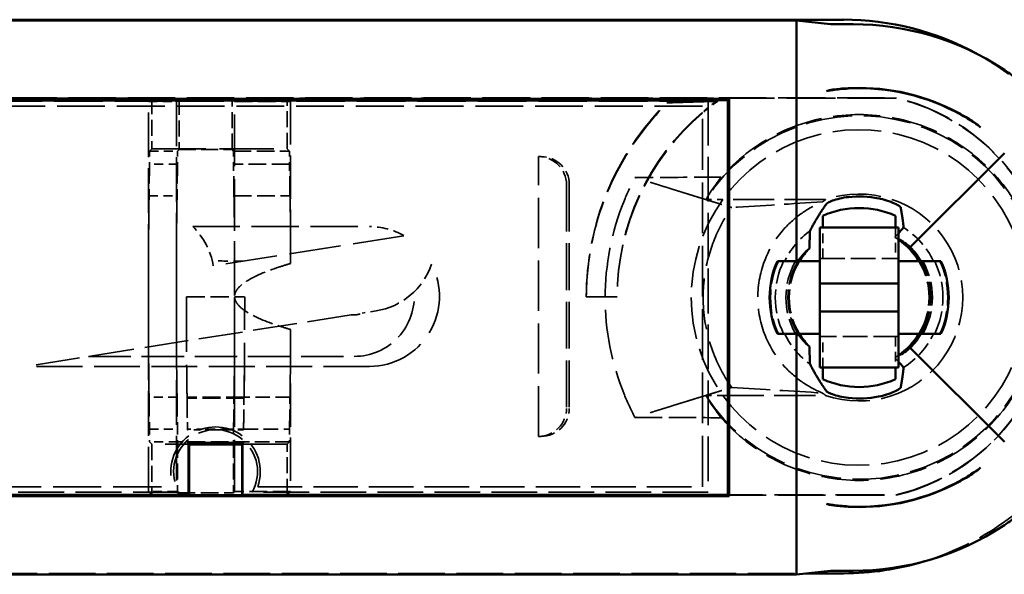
# Model space of a CAD drawing. Header units: millimetres. Extents: x 9 to 113, y 21 to 80.
# Tile 3 of 12: x 35 to 53, y 21 to 31. Entities that reach past the tile are written whole.
import ezdxf

# ---------------------------------------------------------------- set-up
doc = ezdxf.new("R2010")
doc.units = ezdxf.units.MM
doc.header["$LTSCALE"] = 0.2
doc.linetypes.add('DASHED', pattern=[0.2068, 0.1655, -0.0413])
doc.layers.add('Arêtes cachées(ISO)', color=7, linetype='DASHED', lineweight=35)
doc.layers.add('Arêtes visibles(ISO)', color=7, linetype='Continuous', lineweight=50)

msp = doc.modelspace()

# ---------------------------------------------------------------- linework, layer by layer
at = {"layer": 'Arêtes cachées(ISO)', "ltscale": 25.541479}
for p, q in [((22.247, 29.696), (50.769, 29.696)), ((22.247, 22.594), (50.769, 22.594))]:
    msp.add_line(p, q, dxfattribs=at)
at = {"layer": 'Arêtes cachées(ISO)', "ltscale": 26.156185}
msp.add_line((32.26, 29.642), (47.405, 29.642), dxfattribs=at)
at = {"layer": 'Arêtes cachées(ISO)', "ltscale": 26.149523}
msp.add_line((47.405, 29.635), (32.264, 29.635), dxfattribs=at)
at = {"layer": 'Arêtes cachées(ISO)', "ltscale": 27.674593}
for p, q in [((37.465, 29.691), (32.887, 29.691)), ((32.887, 22.598), (37.465, 22.598))]:
    msp.add_line(p, q, dxfattribs=at)
at = {"layer": 'Arêtes cachées(ISO)', "ltscale": 24.0161}
for p, q in [((37.404, 29.631), (37.465, 29.691)), ((37.465, 22.598), (37.404, 22.659))]:
    msp.add_line(p, q, dxfattribs=at)
at = {"layer": 'Arêtes cachées(ISO)', "ltscale": 24.081917}
msp.add_line((37.404, 22.659), (37.404, 29.631), dxfattribs=at)
at = {"layer": 'Arêtes cachées(ISO)', "ltscale": 8.638301}
for p, q in [((37.465, 29.691), (37.465, 28.784)), ((37.952, 29.678), (37.952, 28.771)), ((38.9, 28.771), (38.9, 29.678)), ((39.887, 28.784), (39.887, 29.691)), ((37.465, 23.505), (37.465, 22.598)), ((37.926, 23.545), (37.926, 22.637)), ((38.926, 23.545), (38.926, 22.637)), ((39.887, 22.598), (39.887, 23.505))]:
    msp.add_line(p, q, dxfattribs=at)
at = {"layer": 'Arêtes cachées(ISO)', "ltscale": 26.158867}
msp.add_line((37.905, 29.631), (37.952, 29.678), dxfattribs=at)
at = {"layer": 'Arêtes cachées(ISO)', "ltscale": 24.084532}
msp.add_line((37.905, 29.631), (37.905, 22.658), dxfattribs=at)
at = {"layer": 'Arêtes cachées(ISO)', "ltscale": 9.020358}
for p, q in [((38.9, 29.678), (37.952, 29.678)), ((37.952, 28.771), (38.9, 28.771))]:
    msp.add_line(p, q, dxfattribs=at)
at = {"layer": 'Arêtes cachées(ISO)', "ltscale": 25.702726}
msp.add_line((38.9, 29.678), (38.946, 29.632), dxfattribs=at)
at = {"layer": 'Arêtes cachées(ISO)', "ltscale": 27.965258}
for p, q in [((38.946, 26.162), (38.946, 29.632)), ((38.946, 22.657), (38.946, 26.127))]:
    msp.add_line(p, q, dxfattribs=at)
at = {"layer": 'Arêtes cachées(ISO)', "ltscale": 27.078207}
for p, q in [((39.887, 29.691), (39.945, 29.633)), ((39.945, 22.657), (39.887, 22.598))]:
    msp.add_line(p, q, dxfattribs=at)
at = {"layer": 'Arêtes cachées(ISO)', "ltscale": 26.311131}
for p, q in [((50.769, 29.691), (39.887, 29.691)), ((39.887, 22.598), (50.769, 22.598))]:
    msp.add_line(p, q, dxfattribs=at)
at = {"layer": 'Arêtes cachées(ISO)', "ltscale": 23.356998}
for p, q in [((39.945, 29.633), (39.945, 26.735)), ((39.945, 25.555), (39.945, 22.657))]:
    msp.add_line(p, q, dxfattribs=at)
at = {"layer": 'Arêtes cachées(ISO)', "ltscale": 24.16781}
msp.add_line((47.405, 29.642), (47.405, 22.645), dxfattribs=at)
at = {"layer": 'Arêtes cachées(ISO)', "ltscale": 0.228284}
msp.add_line((47.553, 29.635), (47.577, 29.635), dxfattribs=at)
at = {"layer": 'Arêtes cachées(ISO)', "ltscale": 4.759522}
for p, q in [((50.769, 29.696), (50.769, 29.691)), ((50.769, 22.598), (50.769, 22.594))]:
    msp.add_line(p, q, dxfattribs=at)
at = {"layer": 'Arêtes cachées(ISO)', "ltscale": 25.812775}
msp.add_line((47.305, 29.545), (32.359, 29.545), dxfattribs=at)
at = {"layer": 'Arêtes cachées(ISO)', "ltscale": 27.401676}
msp.add_line((47.305, 22.745), (47.305, 29.545), dxfattribs=at)
at = {"layer": 'Arêtes cachées(ISO)', "ltscale": 27.202265}
for p, q in [((37.426, 28.745), (37.465, 28.784)), ((39.926, 28.745), (39.887, 28.784)), ((37.426, 23.545), (37.465, 23.505)), ((39.926, 23.545), (39.887, 23.505))]:
    msp.add_line(p, q, dxfattribs=at)
at = {"layer": 'Arêtes cachées(ISO)', "ltscale": 2.203103}
for p, q in [((37.426, 28.745), (37.426, 28.513)), ((37.926, 28.745), (37.926, 28.513)), ((38.926, 28.745), (38.926, 28.513)), ((39.926, 28.745), (39.926, 28.513)), ((37.426, 23.776), (37.426, 23.545)), ((37.926, 23.776), (37.926, 23.545)), ((38.926, 23.776), (38.926, 23.545)), ((39.926, 23.776), (39.926, 23.545))]:
    msp.add_line(p, q, dxfattribs=at)
at = {"layer": 'Arêtes cachées(ISO)', "ltscale": 4.75952}
for p, q in [((37.426, 28.745), (37.926, 28.745)), ((37.926, 28.513), (37.426, 28.513)), ((37.418, 27.946), (37.918, 27.946)), ((37.918, 24.344), (37.418, 24.344)), ((37.426, 23.776), (37.926, 23.776)), ((37.926, 23.545), (37.426, 23.545))]:
    msp.add_line(p, q, dxfattribs=at)
at = {"layer": 'Arêtes cachées(ISO)', "ltscale": 29.273638}
for p, q in [((37.465, 28.784), (39.887, 28.784)), ((39.887, 23.505), (37.465, 23.505))]:
    msp.add_line(p, q, dxfattribs=at)
at = {"layer": 'Arêtes cachées(ISO)', "ltscale": 24.17979}
for p, q in [((37.926, 28.745), (37.952, 28.771)), ((38.926, 28.745), (38.9, 28.771))]:
    msp.add_line(p, q, dxfattribs=at)
at = {"layer": 'Arêtes cachées(ISO)', "ltscale": 9.51914}
for p, q in [((38.926, 28.745), (39.926, 28.745)), ((39.926, 28.513), (38.926, 28.513)), ((38.934, 27.946), (39.934, 27.946))]:
    msp.add_line(p, q, dxfattribs=at)
at = {"layer": 'Arêtes cachées(ISO)', "ltscale": 27.127596}
msp.add_line((44.376, 23.645), (44.376, 28.645), dxfattribs=at)
at = {"layer": 'Arêtes cachées(ISO)', "ltscale": 0.475844}
for p, q in [((44.426, 28.645), (44.376, 28.645)), ((44.426, 23.645), (44.376, 23.645))]:
    msp.add_line(p, q, dxfattribs=at)
at = {"layer": 'Arêtes cachées(ISO)', "ltscale": 25.31909}
for p, q in [((44.876, 28.145), (44.876, 24.145)), ((44.926, 28.145), (44.926, 24.145))]:
    msp.add_line(p, q, dxfattribs=at)
at = {"layer": 'Arêtes cachées(ISO)', "ltscale": 2.873784}
for p, q in [((47.669, 27.877), (47.367, 27.877)), ((47.367, 24.377), (47.669, 24.377))]:
    msp.add_line(p, q, dxfattribs=at)
at = {"layer": 'Arêtes cachées(ISO)', "ltscale": 22.203802}
for p, q in [((49.505, 27.877), (47.669, 27.877)), ((47.669, 24.377), (49.505, 24.377))]:
    msp.add_line(p, q, dxfattribs=at)
at = {"layer": 'Arêtes cachées(ISO)', "ltscale": 25.452826}
msp.add_line((38.197, 27.395), (41.355, 27.395), dxfattribs=at)
at = {"layer": 'Arêtes cachées(ISO)', "ltscale": 5.235283}
for p, q in [((49.455, 26.827), (49.455, 27.377)), ((50.755, 27.377), (50.755, 26.827)), ((49.455, 24.877), (49.455, 25.427)), ((50.755, 25.427), (50.755, 24.877))]:
    msp.add_line(p, q, dxfattribs=at)
at = {"layer": 'Arêtes cachées(ISO)', "ltscale": 27.819792}
msp.add_line((41.972, 27.232), (38.562, 26.692), dxfattribs=at)
at = {"layer": 'Arêtes cachées(ISO)', "ltscale": 0.442308}
for p, q in [((48.984, 26.731), (48.984, 26.777)), ((48.984, 25.524), (48.984, 25.477))]:
    msp.add_line(p, q, dxfattribs=at)
at = {"layer": 'Arêtes cachées(ISO)', "ltscale": 0.261107}
for p, q in [((48.996, 26.777), (48.996, 26.75)), ((48.996, 25.505), (48.996, 25.477))]:
    msp.add_line(p, q, dxfattribs=at)
at = {"layer": 'Arêtes cachées(ISO)', "ltscale": 13.326329}
for p, q in [((49.405, 26.827), (50.805, 26.827)), ((50.805, 25.427), (49.405, 25.427))]:
    msp.add_line(p, q, dxfattribs=at)
at = {"layer": 'Arêtes cachées(ISO)', "ltscale": 9.903389}
msp.add_line((38.085, 26.136), (39.125, 26.136), dxfattribs=at)
at = {"layer": 'Arêtes cachées(ISO)', "ltscale": 2.403777}
msp.add_line((41.474, 25.888), (41.224, 25.848), dxfattribs=at)
at = {"layer": 'Arêtes cachées(ISO)', "ltscale": 23.753468}
msp.add_line((41.026, 25.817), (35.204, 24.895), dxfattribs=at)
at = {"layer": 'Arêtes cachées(ISO)', "ltscale": 0.557091}
msp.add_line((41.084, 25.817), (41.026, 25.817), dxfattribs=at)
at = {"layer": 'Arêtes cachées(ISO)', "ltscale": 22.977825}
msp.add_line((36.332, 25.073), (41.084, 25.073), dxfattribs=at)
at = {"layer": 'Arêtes cachées(ISO)', "ltscale": 24.788939}
msp.add_line((41.355, 24.895), (35.204, 24.895), dxfattribs=at)
at = {"layer": 'Arêtes cachées(ISO)', "ltscale": 9.673904}
for p, q in [((39.113, 24.344), (38.097, 24.344)), ((39.113, 24.326), (38.097, 24.326))]:
    msp.add_line(p, q, dxfattribs=at)
at = {"layer": 'Arêtes cachées(ISO)', "ltscale": 7.812012}
for p, q in [((39.934, 24.344), (39.113, 24.344)), ((39.105, 23.776), (39.926, 23.776)), ((39.926, 23.545), (39.105, 23.545))]:
    msp.add_line(p, q, dxfattribs=at)
at = {"layer": 'Arêtes cachées(ISO)', "ltscale": 0.165709}
for p, q in [((38.105, 23.776), (38.105, 23.759)), ((39.105, 23.759), (39.105, 23.776)), ((38.105, 23.527), (38.105, 23.545)), ((39.105, 23.545), (39.105, 23.527))]:
    msp.add_line(p, q, dxfattribs=at)
at = {"layer": 'Arêtes cachées(ISO)', "ltscale": 2.449913}
for p, q in [((38.363, 23.776), (38.105, 23.776)), ((39.105, 23.776), (38.848, 23.776))]:
    msp.add_line(p, q, dxfattribs=at)
at = {"layer": 'Arêtes cachées(ISO)', "ltscale": 1.98223}
for p, q in [((38.314, 23.759), (38.105, 23.759)), ((39.105, 23.759), (38.897, 23.759))]:
    msp.add_line(p, q, dxfattribs=at)
at = {"layer": 'Arêtes cachées(ISO)', "ltscale": 1.946266}
for p, q in [((38.518, 23.759), (38.314, 23.759)), ((38.897, 23.759), (38.693, 23.759))]:
    msp.add_line(p, q, dxfattribs=at)
at = {"layer": 'Arêtes cachées(ISO)', "ltscale": 4.618752}
msp.add_line((38.848, 23.776), (38.363, 23.776), dxfattribs=at)
at = {"layer": 'Arêtes cachées(ISO)', "ltscale": 1.661385}
msp.add_line((38.693, 23.759), (38.518, 23.759), dxfattribs=at)
at = {"layer": 'Arêtes cachées(ISO)', "ltscale": 1.707028}
msp.add_line((37.926, 23.545), (38.105, 23.545), dxfattribs=at)
at = {"layer": 'Arêtes cachées(ISO)', "ltscale": 9.518778}
for p, q in [((38.105, 23.545), (39.105, 23.545)), ((38.105, 23.527), (39.105, 23.527)), ((37.926, 22.637), (38.926, 22.637))]:
    msp.add_line(p, q, dxfattribs=at)
at = {"layer": 'Arêtes cachées(ISO)', "ltscale": 24.459669}
for p, q in [((38.105, 23.545), (38.123, 23.527)), ((38.123, 23.51), (38.105, 23.527)), ((39.105, 23.545), (39.088, 23.527)), ((39.105, 23.527), (39.088, 23.51))]:
    msp.add_line(p, q, dxfattribs=at)
at = {"layer": 'Arêtes cachées(ISO)', "ltscale": 25.981579}
msp.add_line((19.584, 22.745), (37.852, 22.745), dxfattribs=at)
at = {"layer": 'Arêtes cachées(ISO)', "ltscale": 24.016649}
msp.add_line((39.359, 22.745), (47.305, 22.745), dxfattribs=at)
at = {"layer": 'Arêtes cachées(ISO)', "ltscale": 24.807472}
msp.add_line((37.952, 22.645), (19.484, 22.645), dxfattribs=at)
at = {"layer": 'Arêtes cachées(ISO)', "ltscale": 29.127483}
msp.add_line((37.926, 22.637), (37.905, 22.658), dxfattribs=at)
at = {"layer": 'Arêtes cachées(ISO)', "ltscale": 27.987129}
msp.add_line((38.946, 22.657), (38.926, 22.637), dxfattribs=at)
at = {"layer": 'Arêtes cachées(ISO)', "ltscale": 24.622608}
msp.add_line((47.405, 22.645), (39.258, 22.645), dxfattribs=at)
at = {"layer": 'Arêtes cachées(ISO)', "ltscale": 25.173908}
msp.add_line((21.047, 21.196), (49.159, 21.196), dxfattribs=at)
at = {"layer": 'Arêtes cachées(ISO)', "ltscale": 10.776331}
msp.add_arc((49.827, 26.145), 4.949, 48.1944, 61.3016, dxfattribs=at)
at = {"layer": 'Arêtes cachées(ISO)', "ltscale": 2.054075}
msp.add_arc((50.105, 26.127), 4.324, 125.7835, 128.6432, dxfattribs=at)
at = {"layer": 'Arêtes cachées(ISO)', "ltscale": 1.771847}
msp.add_arc((50.105, 26.145), 4.324, 126.1764, 128.6432, dxfattribs=at)
at = {"layer": 'Arêtes cachées(ISO)', "ltscale": 24.587076}
for start, end in [(28.7473, 76.6372), (283.3628, 331.2527)]:
    msp.add_arc((49.926, 26.145), 3.65, start, end, dxfattribs=at)
at = {"layer": 'Arêtes cachées(ISO)', "ltscale": 26.196695}
msp.add_arc((49.926, 26.145), 3.646, 283.3708, 76.6292, dxfattribs=at)
at = {"layer": 'Arêtes cachées(ISO)', "ltscale": 22.694668}
msp.add_arc((50.105, 26.145), 4.324, 130.3607, 180.1154, dxfattribs=at)
at = {"layer": 'Arêtes cachées(ISO)', "ltscale": 22.58938}
msp.add_arc((50.105, 26.127), 4.324, 130.3607, 179.8846, dxfattribs=at)
at = {"layer": 'Arêtes cachées(ISO)', "ltscale": 1.233596}
for centre in [(50.105, 26.145), (50.105, 26.127)]:
    msp.add_arc(centre, 4.324, 128.6432, 130.3607, dxfattribs=at)
at = {"layer": 'Arêtes cachées(ISO)', "ltscale": 25.272585}
msp.add_arc((50.105, 26.127), 3.25, 212.579, 147.421, dxfattribs=at)
at = {"layer": 'Arêtes cachées(ISO)', "ltscale": 26.0994}
msp.add_arc((50.105, 26.127), 3, 215.6853, 144.3147, dxfattribs=at)
at = {"layer": 'Arêtes cachées(ISO)', "ltscale": 7.476009}
for centre, start, end in [((44.376, 28.145), 0, 90), ((44.426, 28.145), 0, 90), ((44.376, 24.145), 270, 0), ((44.426, 24.145), 270, 0)]:
    msp.add_arc(centre, 0.5, start, end, dxfattribs=at)
at = {"layer": 'Arêtes cachées(ISO)', "ltscale": 24.295546}
msp.add_arc((50.105, 26.127), 1.85, 251.0754, 108.9246, dxfattribs=at)
at = {"layer": 'Arêtes cachées(ISO)', "ltscale": 22.588005}
msp.add_arc((50.105, 26.127), 3, 144.3147, 215.6853, dxfattribs=at)
at = {"layer": 'Arêtes cachées(ISO)', "ltscale": 7.6679}
msp.add_arc((37.328, 26.497), 1.25, 9, 45.924, dxfattribs=at)
at = {"layer": 'Arêtes cachées(ISO)', "ltscale": 6.134483}
msp.add_arc((41.355, 26.145), 1.25, 60.4599, 90, dxfattribs=at)
at = {"layer": 'Arêtes cachées(ISO)', "ltscale": 6.788635}
for start, end in [(126.3616, 153.9597), (206.0403, 233.6384)]:
    msp.add_arc((50.105, 26.127), 1.481, start, end, dxfattribs=at)
at = {"layer": 'Arêtes cachées(ISO)', "ltscale": 7.751632}
msp.add_arc((50.105, 26.127), 1.481, 26.0403, 57.5533, dxfattribs=at)
at = {"layer": 'Arêtes cachées(ISO)', "ltscale": 0.706012}
msp.add_arc((50.105, 26.127), 1.25, 55.9442, 59.3444, dxfattribs=at)
at = {"layer": 'Arêtes cachées(ISO)', "ltscale": 12.751694}
for start, end in [(155.7521, 204.2479), (335.7521, 24.2479)]:
    msp.add_arc((50.105, 26.127), 1.583, start, end, dxfattribs=at)
at = {"layer": 'Arêtes cachées(ISO)', "ltscale": 12.799978}
for start, end in [(154.2813, 205.7187), (334.2813, 25.7187)]:
    msp.add_arc((50.105, 26.127), 1.498, start, end, dxfattribs=at)
at = {"layer": 'Arêtes cachées(ISO)', "ltscale": 12.949284}
for start, end in [(150.2299, 209.7701), (330.2299, 29.7701)]:
    msp.add_arc((50.105, 26.127), 1.309, start, end, dxfattribs=at)
at = {"layer": 'Arêtes cachées(ISO)', "ltscale": 12.385074}
msp.add_arc((50.105, 26.127), 1.272, 150.693, 209.307, dxfattribs=at)
at = {"layer": 'Arêtes cachées(ISO)', "ltscale": 12.991356}
for start, end in [(149.195, 210.805), (329.195, 30.805)]:
    msp.add_arc((50.105, 26.127), 1.269, start, end, dxfattribs=at)
at = {"layer": 'Arêtes cachées(ISO)', "ltscale": 13.000914}
for start, end in [(148.9653, 211.0347), (328.9653, 31.0347)]:
    msp.add_arc((50.105, 26.127), 1.261, start, end, dxfattribs=at)
at = {"layer": 'Arêtes cachées(ISO)', "ltscale": 13.003917}
for start, end in [(148.8936, 211.1064), (328.8936, 31.1064)]:
    msp.add_arc((50.105, 26.127), 1.258, start, end, dxfattribs=at)
at = {"layer": 'Arêtes cachées(ISO)', "ltscale": 13.013418}
for start, end in [(148.6677, 211.3323), (328.6677, 31.3323)]:
    msp.add_arc((50.105, 26.127), 1.25, start, end, dxfattribs=at)
at = {"layer": 'Arêtes cachées(ISO)', "ltscale": 12.988447}
msp.add_arc((50.105, 26.127), 1.272, 329.2653, 30.7347, dxfattribs=at)
at = {"layer": 'Arêtes cachées(ISO)', "ltscale": 12.979186}
msp.add_arc((50.105, 26.127), 1.28, 329.4902, 30.5098, dxfattribs=at)
at = {"layer": 'Arêtes cachées(ISO)', "ltscale": 31.015202}
msp.add_arc((41.355, 26.145), 1.25, 270, 27.5974, dxfattribs=at)
at = {"layer": 'Arêtes cachées(ISO)', "ltscale": 12.959028}
msp.add_arc((41.278, 27.122), 1.25, 279, 341.4026, dxfattribs=at)
at = {"layer": 'Arêtes cachées(ISO)', "ltscale": 11.970442}
msp.add_arc((50.105, 26.127), 1.273, 151.7004, 208.2996, dxfattribs=at)
at = {"layer": 'Arêtes cachées(ISO)', "ltscale": 21.357294}
msp.add_arc((41.084, 26.145), 1.071, 270, 4.4937, dxfattribs=at)
at = {"layer": 'Arêtes cachées(ISO)', "ltscale": 1.378527}
msp.add_arc((41.084, 26.145), 0.328, 270, 295.3093, dxfattribs=at)
at = {"layer": 'Arêtes cachées(ISO)', "ltscale": 7.751633}
msp.add_arc((50.105, 26.127), 1.481, 302.4467, 333.9597, dxfattribs=at)
at = {"layer": 'Arêtes cachées(ISO)', "ltscale": 0.706013}
msp.add_arc((50.105, 26.127), 1.25, 300.6556, 304.0558, dxfattribs=at)
at = {"layer": 'Arêtes cachées(ISO)', "ltscale": 24.679613}
msp.add_arc((38.605, 23.014), 0.8, 340.3414, 199.6586, dxfattribs=at)
at = {"layer": 'Arêtes cachées(ISO)', "ltscale": 25.210159}
msp.add_arc((38.605, 23.014), 0.75, 330.5163, 209.4837, dxfattribs=at)
at = {"layer": 'Arêtes cachées(ISO)', "ltscale": 25.942202}
msp.add_arc((49.827, 26.145), 4.949, 286.9607, 311.8056, dxfattribs=at)
at = {"layer": 'Arêtes cachées(ISO)', "ltscale": 4.780982}
for centre, start_param, end_param in [((20.463, 31.362), 4.797582, 4.800105), ((20.463, 20.927), 1.48308, 1.485603)]:
    msp.add_ellipse(centre, major_axis=(199.1, 0), ratio=0.008727, start_param=start_param, end_param=end_param, dxfattribs=at)
at = {"layer": 'Arêtes cachées(ISO)', "ltscale": 9.55473}
for centre, start_param, end_param in [((20.463, 31.362), 4.805356, 4.810398), ((20.463, 20.927), 1.472788, 1.477829)]:
    msp.add_ellipse(centre, major_axis=(199.1, 0), ratio=0.008727, start_param=start_param, end_param=end_param, dxfattribs=at)
at = {"layer": 'Arêtes cachées(ISO)', "ltscale": 0.167111}
msp.add_ellipse((49.568, 31.345), major_axis=(-199.1, 0), ratio=0.008727, start_param=1.556224, end_param=1.556312, dxfattribs=at)
at = {"layer": 'Arêtes cachées(ISO)', "ltscale": 10.484854}
for centre, major_axis, start_param, end_param in [((37.433, 26.145), (0, -2.5), 3.467322, 3.907906), ((37.933, 26.145), (0, -2.5), 3.467322, 3.907906), ((38.919, 26.145), (0, 2.5), 5.516872, 5.957456), ((39.919, 26.145), (0, 2.5), 5.516872, 5.957456), ((37.433, 26.145), (0, -2.5), 5.516872, 5.957456), ((37.933, 26.145), (0, -2.5), 5.516872, 5.957456), ((38.112, 26.145), (0, 2.5), 2.375279, 2.815863), ((38.112, 26.127), (0, 2.5), 2.375279, 2.815863), ((38.919, 26.145), (0, 2.5), 3.467322, 3.907906), ((39.098, 26.145), (0, -2.5), 0.325729, 0.766314), ((39.098, 26.127), (0, -2.5), 0.325729, 0.766314), ((39.919, 26.145), (0, 2.5), 3.467322, 3.907906)]:
    msp.add_ellipse(centre, major_axis=major_axis, ratio=0.008727, start_param=start_param, end_param=end_param, dxfattribs=at)
at = {"layer": 'Arêtes cachées(ISO)', "ltscale": 14.679268}
for centre, start_param, end_param in [((49.568, -7.022), 1.580423, 1.588126), ((49.568, 59.277), 4.695059, 4.702762)]:
    msp.add_ellipse(centre, major_axis=(200.198, 0), ratio=0.176327, start_param=start_param, end_param=end_param, dxfattribs=at)
at = {"layer": 'Arêtes cachées(ISO)', "ltscale": 27.978916}
for centre, start_param, end_param in [((50.105, 26.284), 4.033164, 4.186067), ((50.105, 25.97), 5.238711, 5.391614)]:
    msp.add_ellipse(centre, major_axis=(0, -3.171), ratio=0.998774, start_param=start_param, end_param=end_param, dxfattribs=at)
at = {"layer": 'Arêtes cachées(ISO)', "ltscale": 23.600277}
for centre, major_axis, start_param, end_param in [((37.422, 26.145), (0, 1.865), 0.262361, 2.879231), ((37.922, 26.145), (0, -1.865), 3.403954, 6.020824)]:
    msp.add_ellipse(centre, major_axis=major_axis, ratio=0.008727, start_param=start_param, end_param=end_param, dxfattribs=at)
at = {"layer": 'Arêtes cachées(ISO)', "ltscale": 29.290348}
for start_param, end_param in [(4.721703, 6.020824), (3.403954, 4.703075)]:
    msp.add_ellipse((38.93, 26.145), major_axis=(0, 1.865), ratio=0.008727, start_param=start_param, end_param=end_param, dxfattribs=at)
at = {"layer": 'Arêtes cachées(ISO)', "ltscale": 22.243187}
for start_param, end_param in [(1.892679, 2.879231), (0.262361, 1.248914)]:
    msp.add_ellipse((39.93, 26.145), major_axis=(0, -1.865), ratio=0.008727, start_param=start_param, end_param=end_param, dxfattribs=at)
at = {"layer": 'Arêtes cachées(ISO)', "ltscale": 20.80374}
msp.add_ellipse((475.13, -182.112), major_axis=(1281.79, 0), ratio=0.173648, start_param=1.909323, end_param=1.910665, dxfattribs=at)
at = {"layer": 'Arêtes cachées(ISO)', "ltscale": 2.339906}
for centre, start_param, end_param in [((50.105, 26.773), 3.700956, 3.758584), ((50.105, 25.481), 5.666194, 5.723822)]:
    msp.add_ellipse(centre, major_axis=(0, -1.302), ratio=0.868224, start_param=start_param, end_param=end_param, dxfattribs=at)
at = {"layer": 'Arêtes cachées(ISO)', "ltscale": 7.28755}
msp.add_ellipse((50.197, 26.036), major_axis=(0.915, -0.915), ratio=0.995013, start_param=1.862478, end_param=1.916775, dxfattribs=at)
at = {"layer": 'Arêtes cachées(ISO)', "ltscale": 1.302524}
for start_param, end_param in [(5.720514, 5.739684), (0.543502, 0.562671)]:
    msp.add_ellipse((49.988, 26.127), major_axis=(-1.173, 0), ratio=0.995013, start_param=start_param, end_param=end_param, dxfattribs=at)
at = {"layer": 'Arêtes cachées(ISO)', "ltscale": 29.605635}
for centre, major_axis, start_param, end_param in [((38.101, 26.127), (0, 1.865), 1.566126, 2.879231), ((39.109, 26.127), (0, -1.865), 0.262361, 1.575466)]:
    msp.add_ellipse(centre, major_axis=major_axis, ratio=0.008727, start_param=start_param, end_param=end_param, dxfattribs=at)
at = {"layer": 'Arêtes cachées(ISO)', "ltscale": 29.395056}
for centre, major_axis, start_param, end_param in [((38.101, 26.145), (0, 1.865), 1.575466, 2.879231), ((39.109, 26.145), (0, -1.865), 0.262361, 1.566126)]:
    msp.add_ellipse(centre, major_axis=major_axis, ratio=0.008727, start_param=start_param, end_param=end_param, dxfattribs=at)
at = {"layer": 'Arêtes cachées(ISO)', "ltscale": 7.287554}
msp.add_ellipse((50.197, 26.219), major_axis=(0.915, 0.915), ratio=0.995013, start_param=4.36641, end_param=4.420707, dxfattribs=at)
at = {"layer": 'Arêtes cachées(ISO)', "ltscale": 20.80372}
msp.add_ellipse((465.896, 229.812), major_axis=(-1253.98, 0), ratio=0.173648, start_param=1.230897, end_param=1.232269, dxfattribs=at)
at = {"layer": 'Arêtes cachées(ISO)', "ltscale": 23.352736}
msp.add_open_spline([(45.23, 26.136), (45.231, 26.454), (45.262, 26.772), (45.325, 27.088), (45.389, 27.407), (45.483, 27.714), (45.607, 28.011), (45.731, 28.307), (45.886, 28.596), (46.067, 28.863), (46.248, 29.131), (46.453, 29.379), (46.684, 29.607)], degree=3, knots=[0.004004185, 0.004004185, 0.004004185, 0.004004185, 0.004957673, 0.004957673, 0.004957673, 0.005920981, 0.005920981, 0.005920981, 0.006884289, 0.006884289, 0.006884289, 0.007847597, 0.007847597, 0.007847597, 0.007847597], dxfattribs=at)
at = {"layer": 'Arêtes cachées(ISO)', "ltscale": 23.305182}
msp.add_open_spline([(45.23, 26.136), (45.23, 26.139), (45.23, 26.142), (45.23, 26.145), (45.23, 26.757), (45.352, 27.411), (45.849, 28.614), (46.224, 29.163), (46.66, 29.6), (46.663, 29.604), (46.667, 29.607)], degree=3, knots=[-0.0008707, -0.0008707, -0.0008707, -0.0008707, 0, 0, 0, 0.1837948, 0.1837948, 0.3675896, 0.3675896, 0.3690897, 0.3690897, 0.3690897, 0.3690897], dxfattribs=at)
at = {"layer": 'Arêtes cachées(ISO)', "ltscale": 26.403421}
msp.add_rational_spline([(46.667, 29.607), (47.136, 29.623), (47.553, 29.635)], [1.0000006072, 1.00432569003, 1], degree=2, dxfattribs=at)
at = {"layer": 'Arêtes cachées(ISO)', "ltscale": 26.419615}
msp.add_rational_spline([(47.577, 29.635), (47.157, 29.623), (46.684, 29.607)], [1.08890147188, 1.05853795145, 1.02005125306], degree=2, dxfattribs=at)
at = {"layer": 'Arêtes cachées(ISO)', "ltscale": 25.552065}
msp.add_open_spline([(47.641, 23.978), (47.69, 23.922), (47.741, 23.867), (48.084, 23.525), (48.451, 23.273), (49.257, 22.939), (49.695, 22.857), (50.516, 22.857), (50.954, 22.94), (51.759, 23.273), (52.127, 23.525), (52.707, 24.106), (52.959, 24.473), (53.293, 25.279), (53.375, 25.717), (53.375, 26.538), (53.293, 26.976), (52.959, 27.781), (52.707, 28.149), (52.127, 28.73), (51.759, 28.981), (50.954, 29.315), (50.516, 29.397), (49.695, 29.397), (49.257, 29.315), (48.451, 28.981), (48.084, 28.73), (47.741, 28.387), (47.69, 28.333), (47.641, 28.276)], degree=3, knots=[0.224268, 0.224268, 0.224268, 0.224268, 0.246339, 0.246339, 0.369507, 0.369507, 0.492675, 0.492675, 0.615846, 0.615846, 0.739016, 0.739016, 0.86218, 0.86218, 0.985345, 0.985345, 1.108509, 1.108509, 1.231674, 1.231674, 1.354844, 1.354844, 1.478014, 1.478014, 1.601183, 1.601183, 1.724351, 1.724351, 1.746422, 1.746422, 1.746422, 1.746422], dxfattribs=at)
at = {"layer": 'Arêtes cachées(ISO)', "ltscale": 26.985394}
msp.add_open_spline([(46.099, 23.982), (46.03, 24.114), (45.966, 24.249), (45.679, 24.948), (45.566, 25.557), (45.566, 26.127), (45.566, 26.699), (45.68, 27.308), (45.967, 28.007), (46.03, 28.142), (46.099, 28.273)], degree=3, knots=[-0.2133122, -0.2133122, -0.2133122, -0.2133122, -0.1711007, -0.1711007, 0, 0, 0, 0.1713944, 0.1713944, 0.2133341, 0.2133341, 0.2133341, 0.2133341], dxfattribs=at)
at = {"layer": 'Arêtes cachées(ISO)', "ltscale": 31.503717}
for points in [[(47.367, 27.877), (46.845, 28.038), (46.099, 28.273)], [(47.367, 24.377), (46.845, 24.217), (46.099, 23.982)]]:
    msp.add_rational_spline(points, [1.05810064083, 1.0602857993, 1.02698646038], degree=2, dxfattribs=at)
at = {"layer": 'Arêtes cachées(ISO)', "ltscale": 8.893686}
msp.add_rational_spline([(47.367, 27.877), (47.617, 27.8), (47.828, 27.736)], [154.316013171, 165.192765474, 175.476427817], degree=2, dxfattribs=at)
at = {"layer": 'Arêtes cachées(ISO)', "ltscale": 26.641672}
msp.add_open_spline([(49.451, 24.419), (49.324, 24.471), (49.201, 24.537), (48.964, 24.702), (48.853, 24.8), (48.618, 25.066), (48.508, 25.244), (48.34, 25.655), (48.294, 25.89), (48.294, 26.363), (48.34, 26.598), (48.507, 27.01), (48.618, 27.188), (48.853, 27.454), (48.964, 27.553), (49.2, 27.717), (49.323, 27.784), (49.451, 27.836)], degree=3, knots=[0.0000002, 0.0000002, 0.0000002, 0.0000002, 0.042309, 0.042309, 0.0864975, 0.0864975, 0.1480849, 0.1480849, 0.2182299, 0.2182299, 0.2883866, 0.2883866, 0.3501142, 0.3501142, 0.3942676, 0.3942676, 0.4363188, 0.4363188, 0.4363188, 0.4363188], dxfattribs=at)
at = {"layer": 'Arêtes cachées(ISO)', "ltscale": 27.643093}
msp.add_open_spline([(47.828, 24.518), (47.663, 24.752), (47.535, 25.011), (47.362, 25.556), (47.317, 25.84), (47.317, 26.269), (47.328, 26.412), (47.383, 26.765), (47.44, 26.973), (47.601, 27.371), (47.704, 27.561), (47.828, 27.736)], degree=3, knots=[0.0000057, 0.0000057, 0.0000057, 0.0000057, 0.0858941, 0.0858941, 0.1716332, 0.1716332, 0.2144862, 0.2144862, 0.2788188, 0.2788188, 0.343231, 0.343231, 0.343231, 0.343231], dxfattribs=at)
at = {"layer": 'Arêtes cachées(ISO)', "ltscale": 1.033854}
msp.add_open_spline([(50.805, 27.272), (50.784, 27.249), (50.764, 27.226), (50.743, 27.203)], degree=3, dxfattribs=at)
at = {"layer": 'Arêtes cachées(ISO)', "ltscale": 5.27399}
msp.add_open_spline([(39.098, 26.777), (38.918, 26.777), (38.733, 26.779), (38.544, 26.783)], degree=3, dxfattribs=at)
at = {"layer": 'Arêtes cachées(ISO)', "ltscale": 11.402689}
for points, knots in [([(39.945, 26.735), (39.874, 26.714), (39.803, 26.692), (39.514, 26.595), (39.3, 26.516), (39.082, 26.365), (39.037, 26.328), (38.986, 26.266), (38.972, 26.243), (38.953, 26.201), (38.948, 26.182), (38.946, 26.162)], [0.9564713, 0.9564713, 0.9564713, 0.9564713, 0.9771415, 0.9771415, 1.0409791, 1.0409791, 1.0568052, 1.0568052, 1.0647183, 1.0647183, 1.0708739, 1.0708739, 1.0708739, 1.0708739]), ([(38.946, 26.127), (38.948, 26.107), (38.953, 26.088), (38.972, 26.046), (38.986, 26.024), (39.037, 25.961), (39.082, 25.924), (39.3, 25.773), (39.514, 25.694), (39.803, 25.598), (39.874, 25.576), (39.945, 25.555)], [1.0743888, 1.0743888, 1.0743888, 1.0743888, 1.0805444, 1.0805444, 1.0884575, 1.0884575, 1.1042836, 1.1042836, 1.1681211, 1.1681211, 1.1887914, 1.1887914, 1.1887914, 1.1887914])]:
    msp.add_open_spline(points, degree=3, knots=knots, dxfattribs=at)
at = {"layer": 'Arêtes cachées(ISO)', "ltscale": 25.593805}
msp.add_open_spline([(45.782, 26.136), (45.598, 26.136), (45.414, 26.136), (45.23, 26.136)], degree=3, dxfattribs=at)
at = {"layer": 'Arêtes cachées(ISO)', "ltscale": 1.033238}
msp.add_open_spline([(50.743, 25.052), (50.762, 25.03), (50.783, 25.007), (50.805, 24.983)], degree=3, dxfattribs=at)
at = {"layer": 'Arêtes cachées(ISO)', "ltscale": 8.893779}
msp.add_rational_spline([(47.367, 24.377), (47.617, 24.454), (47.828, 24.518)], [154.316013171, 165.192765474, 175.476427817], degree=2, dxfattribs=at)
at = {"layer": 'Arêtes visibles(ISO)'}
for p, q in [((20.204, 31.076), (48.984, 31.076)), ((49.827, 31.093), (21.047, 31.093)), ((48.984, 31.076), (49.59, 31.016)), ((48.984, 26.777), (48.984, 31.076)), ((49.984, 31.013), (49.997, 31.013)), ((47.784, 29.678), (19.262, 29.678)), ((47.761, 29.655), (32.088, 29.655)), ((47.761, 29.655), (47.784, 29.678)), ((47.761, 22.599), (47.761, 29.655)), ((47.784, 29.678), (47.784, 22.576)), ((51.018, 27.027), (52.699, 28.708)), ((49.455, 27.377), (49.455, 27.589)), ((50.755, 27.589), (50.755, 27.377)), ((49.405, 27.377), (49.405, 26.377)), ((50.805, 27.377), (49.405, 27.377)), ((50.805, 26.377), (50.805, 27.377)), ((48.643, 26.777), (49.405, 26.777)), ((50.805, 26.777), (51.567, 26.777)), ((49.405, 26.377), (50.805, 26.377)), ((49.405, 25.877), (49.405, 26.377)), ((50.805, 26.377), (50.805, 25.877)), ((49.405, 25.877), (49.405, 24.877)), ((50.805, 25.877), (49.405, 25.877)), ((50.805, 24.877), (50.805, 25.877)), ((49.405, 25.477), (48.643, 25.477)), ((48.984, 25.477), (48.984, 21.178)), ((51.567, 25.477), (50.805, 25.477)), ((52.699, 23.546), (51.018, 25.227)), ((49.405, 24.877), (50.805, 24.877)), ((49.455, 24.665), (49.455, 24.877)), ((50.755, 24.877), (50.755, 24.665)), ((38.123, 22.599), (38.123, 23.527)), ((38.123, 23.527), (39.088, 23.527)), ((38.123, 23.51), (38.131, 23.501)), ((38.131, 22.594), (38.131, 23.501)), ((38.131, 23.501), (39.079, 23.501)), ((39.088, 23.51), (39.079, 23.501)), ((39.079, 23.501), (39.079, 22.594)), ((39.088, 23.527), (39.088, 22.599)), ((47.784, 22.576), (19.262, 22.576)), ((19.341, 22.599), (38.123, 22.599)), ((38.123, 22.602), (38.131, 22.594)), ((39.079, 22.594), (38.131, 22.594)), ((39.079, 22.594), (39.088, 22.602)), ((39.088, 22.599), (47.761, 22.599)), ((47.761, 22.599), (47.784, 22.576)), ((48.984, 21.178), (20.204, 21.178)), ((49.59, 21.239), (48.984, 21.178)), ((49.159, 21.196), (49.827, 21.196)), ((49.997, 21.242), (49.984, 21.242))]:
    msp.add_line(p, q, dxfattribs=at)
for centre, radius, start, end in [((49.827, 26.145), 4.949, 61.3016, 90), ((49.997, 26.127), 4.885, 56.8287, 90), ((50.105, 26.127), 3.74, 60.6546, 92.9205), ((50.105, 26.127), 3.747, 61.7263, 91.8565), ((50.105, 26.127), 1.806, 78.9751, 96.057), ((50.105, 26.127), 1.6, 66.0305, 113.9695), ((50.105, 26.127), 1.25, 31.3323, 55.9442), ((50.105, 26.127), 1.25, 135.3951, 148.6677), ((50.105, 26.127), 1.282, 30.4718, 44.6099), ((50.105, 26.127), 1.6, 156.0305, 203.9695), ((50.105, 26.127), 1.6, 336.0305, 23.9695), ((50.105, 26.127), 1.25, 211.3323, 224.6049), ((50.105, 26.127), 1.25, 304.0558, 328.6677), ((50.105, 26.127), 1.282, 315.3901, 329.5282), ((50.105, 26.127), 1.6, 246.0305, 293.9695), ((50.105, 26.127), 1.806, 263.943, 281.0249), ((50.105, 26.127), 3.74, 267.0795, 299.3454), ((50.105, 26.127), 3.747, 268.1435, 298.2737), ((49.997, 26.127), 4.885, 270, 303.1713), ((49.827, 26.145), 4.949, 270, 286.9607)]:
    msp.add_arc(centre, radius, start, end, dxfattribs=at)
for centre, major_axis, ratio, start_param, end_param in [((49.984, 31.016), (0.395, 0), 0.008727, 3.228859, 4.712389), ((50.488, 26.127), (3.833, 0), 0.995013, 1.807134, 1.825737), ((49.843, 26.389), (-2.625, 2.625), 0.995013, 4.778459, 4.797144), ((50.197, 26.036), (0.915, -0.915), 0.995013, 1.663934, 1.862478), ((49.988, 26.127), (-1.173, 0), 0.995013, 5.431903, 5.692464), ((49.988, 26.127), (-1.173, 0), 0.995013, 0.590722, 0.851283), ((50.197, 26.219), (0.915, 0.915), 0.995013, 4.420707, 4.619251), ((49.843, 25.865), (-2.625, -2.625), 0.995013, 1.486042, 1.504726), ((50.488, 26.127), (3.833, 0), 0.995013, 4.457449, 4.476051), ((49.984, 21.239), (-0.395, 0), 0.008727, 4.712389, 6.195919)]:
    msp.add_ellipse(centre, major_axis=major_axis, ratio=ratio, start_param=start_param, end_param=end_param, dxfattribs=at)
for points, knots in [([(52.669, 30.216), (52.67, 30.216), (52.67, 30.216), (52.712, 30.188), (52.757, 30.158), (52.838, 30.102), (52.875, 30.075), (52.933, 30.034), (52.957, 30.015), (52.986, 29.994), (52.994, 29.989), (52.997, 29.987)], [0.06032525, 0.06032525, 0.06032525, 0.06032525, 0.06039742, 0.06039742, 0.0755325, 0.0755325, 0.09066758, 0.09066758, 0.1055342, 0.1055342, 0.11695696, 0.11695696, 0.11695696, 0.11695696]), ([(49.915, 29.862), (49.915, 29.862), (49.915, 29.862), (49.865, 29.86), (49.812, 29.856), (49.714, 29.846), (49.67, 29.841), (49.6, 29.831), (49.57, 29.827), (49.534, 29.821), (49.525, 29.819), (49.521, 29.818)], [0.17878772, 0.17878772, 0.17878772, 0.17878772, 0.17880533, 0.17880533, 0.19375596, 0.19375596, 0.2087066, 0.2087066, 0.22364063, 0.22364063, 0.23511903, 0.23511903, 0.23511903, 0.23511903]), ([(49.59, 29.835), (49.594, 29.836), (49.603, 29.838), (49.639, 29.843), (49.669, 29.847), (49.739, 29.855), (49.784, 29.86), (49.881, 29.867), (49.934, 29.87), (49.984, 29.872), (49.984, 29.872), (49.984, 29.872)], [-0.23503082, -0.23503082, -0.23503082, -0.23503082, -0.22355428, -0.22355428, -0.20862865, -0.20862865, -0.19369568, -0.19369568, -0.1787627, -0.1787627, -0.17875151, -0.17875151, -0.17875151, -0.17875151]), ([(51.88, 29.427), (51.925, 29.403), (51.972, 29.376), (52.058, 29.325), (52.097, 29.3), (52.157, 29.26), (52.183, 29.243), (52.213, 29.222), (52.221, 29.216), (52.224, 29.214)], [-0.06040321, -0.06040321, -0.06040321, -0.06040321, -0.0452115, -0.0452115, -0.02991608, -0.02991608, -0.01495804, -0.01495804, -0.00334155, -0.00334155, -0.00334155, -0.00334155]), ([(52.276, 29.168), (52.273, 29.171), (52.266, 29.177), (52.236, 29.198), (52.211, 29.216), (52.152, 29.257), (52.113, 29.282), (52.028, 29.335), (51.982, 29.362), (51.938, 29.387)], [0.12480974, 0.12480974, 0.12480974, 0.12480974, 0.13640931, 0.13640931, 0.15135632, 0.15135632, 0.16659488, 0.16659488, 0.18173672, 0.18173672, 0.18173672, 0.18173672]), ([(49.915, 27.923), (49.913, 27.923), (49.912, 27.923), (49.86, 27.917), (49.806, 27.908), (49.708, 27.885), (49.664, 27.871), (49.595, 27.846), (49.566, 27.832), (49.533, 27.813), (49.524, 27.807), (49.521, 27.802)], [-0.06197145, -0.06197145, -0.06197145, -0.06197145, -0.06159787, -0.06159787, -0.04618768, -0.04618768, -0.03077748, -0.03077748, -0.01538874, -0.01538874, -0.00454444, -0.00454444, -0.00454444, -0.00454444]), ([(50.847, 27.739), (50.846, 27.744), (50.838, 27.752), (50.803, 27.776), (50.773, 27.792), (50.7, 27.826), (50.651, 27.846), (50.549, 27.878), (50.499, 27.89), (50.451, 27.9)], [0.13516936, 0.13516936, 0.13516936, 0.13516936, 0.14819861, 0.14819861, 0.16346635, 0.16346635, 0.18032585, 0.18032585, 0.1948227, 0.1948227, 0.1948227, 0.1948227]), ([(50.451, 24.355), (50.499, 24.364), (50.549, 24.377), (50.651, 24.408), (50.7, 24.428), (50.773, 24.462), (50.803, 24.479), (50.838, 24.503), (50.846, 24.511), (50.847, 24.515)], [0.20846833, 0.20846833, 0.20846833, 0.20846833, 0.22296518, 0.22296518, 0.23982468, 0.23982468, 0.25509242, 0.25509242, 0.26812167, 0.26812167, 0.26812167, 0.26812167]), ([(49.521, 24.452), (49.524, 24.447), (49.533, 24.441), (49.566, 24.422), (49.595, 24.409), (49.664, 24.383), (49.708, 24.37), (49.806, 24.347), (49.86, 24.338), (49.912, 24.332), (49.913, 24.332), (49.915, 24.332)], [0.12263728, 0.12263728, 0.12263728, 0.12263728, 0.13348158, 0.13348158, 0.14887033, 0.14887033, 0.16428052, 0.16428052, 0.17969072, 0.17969072, 0.18006429, 0.18006429, 0.18006429, 0.18006429]), ([(52.276, 23.086), (52.273, 23.084), (52.266, 23.078), (52.236, 23.056), (52.211, 23.038), (52.152, 22.998), (52.113, 22.973), (52.028, 22.92), (51.982, 22.892), (51.938, 22.867)], [-0.23977419, -0.23977419, -0.23977419, -0.23977419, -0.22817462, -0.22817462, -0.21322761, -0.21322761, -0.19798905, -0.19798905, -0.18284721, -0.18284721, -0.18284721, -0.18284721]), ([(51.88, 22.828), (51.925, 22.852), (51.972, 22.878), (52.058, 22.93), (52.097, 22.955), (52.157, 22.994), (52.183, 23.012), (52.213, 23.033), (52.221, 23.039), (52.224, 23.041)], [-0.18221301, -0.18221301, -0.18221301, -0.18221301, -0.16702131, -0.16702131, -0.15172589, -0.15172589, -0.13676785, -0.13676785, -0.12515135, -0.12515135, -0.12515135, -0.12515135]), ([(49.915, 22.392), (49.915, 22.392), (49.915, 22.392), (49.865, 22.395), (49.812, 22.399), (49.714, 22.408), (49.67, 22.414), (49.6, 22.423), (49.57, 22.428), (49.534, 22.434), (49.525, 22.436), (49.521, 22.437)], [-0.17897743, -0.17897743, -0.17897743, -0.17897743, -0.17895982, -0.17895982, -0.16400919, -0.16400919, -0.14905855, -0.14905855, -0.13412453, -0.13412453, -0.12264613, -0.12264613, -0.12264613, -0.12264613]), ([(49.59, 22.419), (49.594, 22.419), (49.603, 22.417), (49.639, 22.412), (49.669, 22.407), (49.739, 22.399), (49.784, 22.395), (49.881, 22.387), (49.934, 22.384), (49.984, 22.383), (49.984, 22.383), (49.984, 22.383)], [0.1225924, 0.1225924, 0.1225924, 0.1225924, 0.13406895, 0.13406895, 0.14899457, 0.14899457, 0.16392755, 0.16392755, 0.17886053, 0.17886053, 0.17887172, 0.17887172, 0.17887172, 0.17887172]), ([(52.997, 22.268), (52.994, 22.266), (52.986, 22.26), (52.957, 22.239), (52.933, 22.221), (52.875, 22.179), (52.838, 22.153), (52.757, 22.096), (52.712, 22.066), (52.67, 22.038), (52.67, 22.038), (52.669, 22.038)], [0.00344386, 0.00344386, 0.00344386, 0.00344386, 0.01486662, 0.01486662, 0.02973324, 0.02973324, 0.04486832, 0.04486832, 0.0600034, 0.0600034, 0.06007557, 0.06007557, 0.06007557, 0.06007557])]:
    msp.add_open_spline(points, degree=3, knots=knots, dxfattribs=at)
for points, weights in [([(49.227, 27.32), (49.349, 27.561), (49.521, 27.802)], [0.999999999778, 0.999999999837, 0.99999999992]), ([(49.215, 27.005), (49.22, 27.15), (49.227, 27.32)], [4.89364117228, 4.69056129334, 4.44026026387]), ([(49.227, 24.935), (49.22, 25.105), (49.215, 25.249)], [4.44026026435, 4.69056129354, 4.89364117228]), ([(49.521, 24.452), (49.349, 24.693), (49.227, 24.935)], [0.99999999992, 0.999999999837, 0.999999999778])]:
    msp.add_rational_spline(points, weights, degree=2, dxfattribs=at)
for points, degree in [([(50.847, 27.739), (50.881, 27.551), (50.9, 27.377)], 2), ([(50.9, 27.377), (50.868, 27.342), (50.837, 27.307), (50.805, 27.272)], 3), ([(50.805, 24.983), (50.834, 24.951), (50.865, 24.916), (50.9, 24.878)], 3), ([(50.847, 24.515), (50.881, 24.704), (50.9, 24.878)], 2)]:
    msp.add_open_spline(points, degree=degree, dxfattribs=at)

doc.saveas('drawing.dxf')
